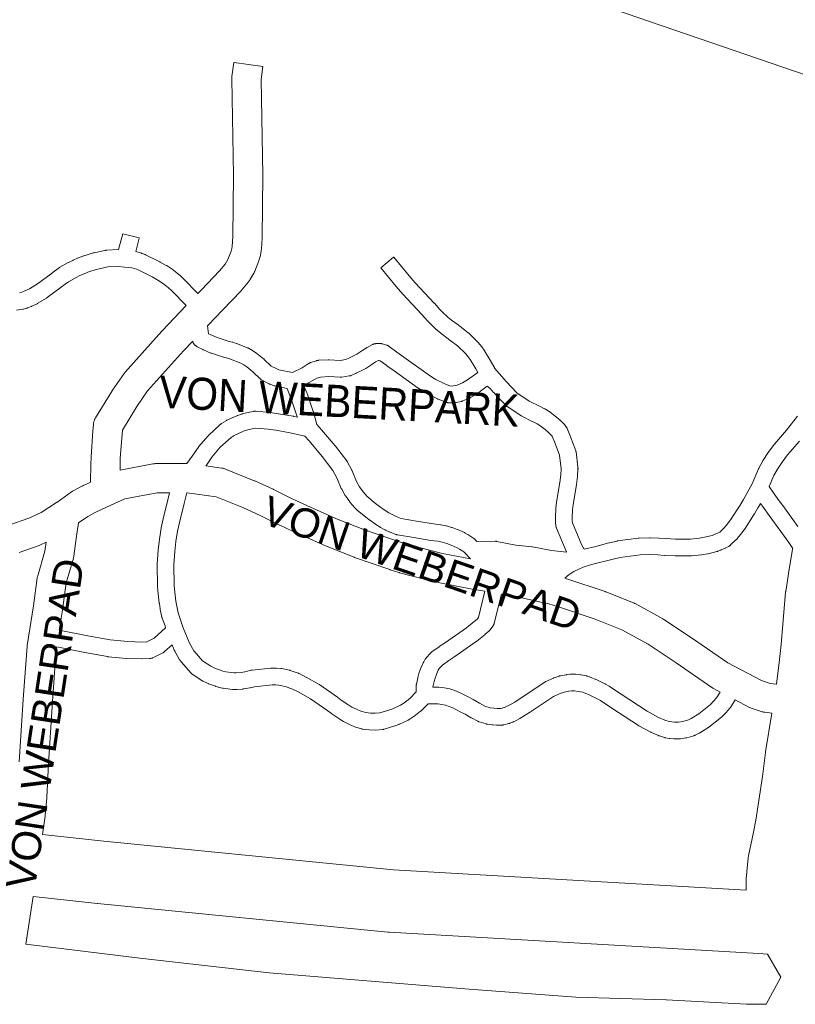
# Model space of a CAD drawing. Header units: metres. Extents: x 123819 to 142731, y 393440 to 405763.
# Tile 246 of 256: x 133960 to 134146, y 399183 to 399420. Entities that reach past the tile are written whole.
import ezdxf
from ezdxf.enums import TextEntityAlignment as Align

# ---------------------------------------------------------------- set-up
doc = ezdxf.new("R2010")
doc.units = ezdxf.units.M
doc.header["$MEASUREMENT"] = 0
for name, color, linetype, lineweight in [('gs-anno-wegen algemeen tekst', 7, 'Continuous', 0), ('gs-knt-aanvullende hoofdweg', 7, 'Continuous', 0), ('gs-knt-fietspaden', 7, 'Continuous', 0), ('gs-knt-paden', 7, 'Continuous', 0), ('gs-knt-wegen algemeen', 7, 'Continuous', 0), ('gs-vlk-plantopografie wegen algemeen', 7, 'Continuous', 0)]:
    doc.layers.add(name, color=color, linetype=linetype, lineweight=lineweight)
doc.styles.add('Style-Arial', font='arial.ttf')

msp = doc.modelspace()

# ---------------------------------------------------------------- linework, layer by layer
at = {"layer": 'gs-knt-aanvullende hoofdweg', "color": 7, "linetype": 'Continuous', "flags": 128}
for points in [[(133965.79, 399224.2), (133980.46, 399222.59), (134049.9, 399215.73), (134134.5, 399210.86)], [(133961.81, 399197.89), (133989.15, 399194.57), (134020.13, 399191.05), (134067, 399187.17), (134093.61, 399185.18), (134115.2, 399184.58), (134115.4, 399184.57), (134134.53, 399183.54), (134139.3, 399183.47), (134142.81, 399189.95), (134139.61, 399195.52), (134137.54, 399195.64), (134048.88, 399200.75), (134048.58, 399200.77), (133978.94, 399207.64), (133978.86, 399207.65), (133963.56, 399209.34)]]:
    msp.add_lwpolyline(points, dxfattribs=at)
at = {"layer": 'gs-knt-fietspaden', "color": 7, "linetype": 'Continuous', "flags": 128}
msp.add_lwpolyline([(134003.03, 399353.91), (134003.88, 399354.78), (134008.25, 399359.34), (134009.59, 399360.96), (134010.25, 399362.09), (134011.03, 399364.1), (134011.2, 399364.71), (134011.28, 399365.22), (134011.42, 399367.56), (134011.61, 399382.24), (134011.17, 399405.37), (134011.17, 399405.52), (134011.18, 399405.66), (134011.19, 399405.8), (134011.21, 399405.94), (134011.69, 399409.34, -0.369958), (134011.71, 399409.34), (134018.64, 399408.35, -0.369954), (134018.64, 399408.34), (134018.2, 399405.22), (134018.63, 399382.32), (134018.63, 399382.21), (134018.44, 399367.38), (134018.43, 399367.22), (134018.28, 399364.62), (134018.27, 399364.51), (134018.25, 399364.39), (134018.24, 399364.28), (134018.1, 399363.4), (134018.07, 399363.28), (134018.05, 399363.15), (134018.02, 399363.03), (134017.75, 399362.06), (134017.71, 399361.95), (134017.68, 399361.83), (134017.64, 399361.73), (134016.69, 399359.29), (134016.64, 399359.15), (134016.58, 399359.02), (134016.52, 399358.9), (134016.45, 399358.77), (134015.5, 399357.16), (134015.43, 399357.05), (134015.35, 399356.93), (134015.27, 399356.82), (134015.18, 399356.71), (134013.58, 399354.77), (134013.5, 399354.67), (134013.4, 399354.57), (134008.94, 399349.92), (134005.47, 399346.31), (134005.33, 399346.17)], format="xyb", dxfattribs=at)
for points in [[(133969.12, 399303.76), (133969.19, 399303.81), (133972.76, 399306.34), (133972.89, 399306.42), (133973.01, 399306.5), (133973.15, 399306.58), (133975.37, 399307.76), (133975.45, 399307.8), (133975.54, 399307.84), (133976.52, 399308.29), (133977.29, 399308.65), (133977.38, 399312.98), (133977.42, 399314.59), (133977.42, 399314.68), (133977.43, 399314.78), (133977.89, 399321.01), (133978.01, 399322.54), (133978.03, 399322.7), (133978.05, 399322.87), (133978.08, 399323.03), (133978.12, 399323.19), (133978.17, 399323.35), (133978.22, 399323.51), (133978.29, 399323.67), (133978.36, 399323.82), (133978.43, 399323.96), (133978.52, 399324.11), (133982.48, 399330.59), (133982.53, 399330.67), (133982.59, 399330.75), (133985.34, 399334.72), (133985.43, 399334.84), (133985.52, 399334.95), (133985.61, 399335.06), (133994.39, 399344.9), (133994.48, 399344.99), (134000.25, 399351.01)], [(134001.8, 399342.49), (133999.58, 399340.18), (133990.99, 399330.55), (133988.42, 399326.84), (133984.95, 399321.17), (133984.43, 399314.35), (133984.43, 399314.34), (133984.43, 399314.34)], [(133984.43, 399314.34), (133984.37, 399311.56), (133992.28, 399313.06), (133992.44, 399313.09), (133992.6, 399313.11), (133992.76, 399313.12), (133992.92, 399313.12), (134000.39, 399313.15)], [(134004.98, 399312.59), (134008.8, 399312.06), (134008.94, 399312.04), (134009.08, 399312.01), (134009.23, 399311.97), (134009.37, 399311.93), (134009.5, 399311.89), (134009.64, 399311.83), (134016.53, 399309.03), (134016.66, 399308.97), (134021.06, 399306.97), (134021.15, 399306.92), (134025.66, 399304.7), (134030.03, 399302.65), (134036.24, 399299.9), (134042.98, 399297.26), (134051.35, 399294.35), (134053.27, 399293.72), (134061.7, 399291.55), (134068.43, 399290.26)], [(133996.22, 399306.12), (133993.27, 399306.11), (133985.53, 399304.64), (133982.19, 399303.19), (133978.58, 399301.51), (133976.63, 399300.48), (133974.41, 399298.91)], [(134071.84, 399282.51), (134069.29, 399282.94), (134069.21, 399282.96), (134060.26, 399284.67), (134060.16, 399284.7), (134060.05, 399284.72), (134051.41, 399286.95), (134051.31, 399286.98), (134051.2, 399287.01), (134049.14, 399287.68), (134049.08, 399287.71), (134040.61, 399290.65), (134040.48, 399290.7), (134033.6, 399293.39), (134033.46, 399293.45), (134027.15, 399296.25), (134027.09, 399296.28), (134022.65, 399298.36), (134022.59, 399298.39), (134018.1, 399300.6), (134013.81, 399302.56), (134007.4, 399305.17), (134000.44, 399306.13), (134000.41, 399306.13)], [(133944.82, 399296.89), (133946.95, 399296.76), (133949.12, 399296.81), (133953.33, 399297.29), (133955.82, 399297.85), (133957.93, 399298.45), (133962.49, 399300.07), (133965.44, 399301.43), (133969.11, 399303.76)], [(133969.11, 399303.76), (133969.11, 399303.76), (133969.12, 399303.76)], [(133969.11, 399303.76), (133969.11, 399303.76), (133969.12, 399303.76)], [(133974.41, 399298.91), (133973.89, 399295.18), (133973.3, 399290.93), (133973.27, 399290.76), (133973.23, 399290.59), (133973.19, 399290.42), (133971.45, 399284.5), (133970.59, 399278.08), (133970.58, 399278), (133969.82, 399273.19)], [(133960.22, 399241.64), (133961.16, 399256.57), (133961.16, 399256.61), (133962.1, 399269.24), (133962.12, 399269.38), (133962.14, 399269.53), (133963.64, 399279.05), (133964.53, 399285.7), (133964.55, 399285.83), (133964.57, 399285.96), (133964.6, 399286.09), (133964.64, 399286.22), (133966.38, 399292.15), (133966.67, 399294.27), (133965.29, 399293.63), (133965.14, 399293.56), (133964.99, 399293.51), (133960.17, 399291.8)], [(134141.77, 399260.21), (134142.42, 399265.42), (134142.87, 399269.78), (134143.94, 399282.26), (134143.95, 399282.38), (134143.97, 399282.49), (134144.61, 399286.7), (134144.62, 399286.75), (134145.6, 399292.61), (134145.62, 399292.73), (134145.63, 399292.75)], [(134091.03, 399285.66), (134091.45, 399285.52), (134091.5, 399285.5), (134100.64, 399282.42), (134100.72, 399282.39), (134100.8, 399282.36), (134107.47, 399279.74), (134107.61, 399279.68), (134107.74, 399279.62), (134107.88, 399279.55), (134114.49, 399275.92), (134114.62, 399275.85), (134114.75, 399275.76), (134121.61, 399271.18), (134121.65, 399271.15), (134130.11, 399265.32), (134138.13, 399261.09), (134140.21, 399260.41), (134141.67, 399260.22), (134141.77, 399260.21)], [(134128.27, 399258.35), (134126.65, 399259.21), (134126.53, 399259.27), (134126.41, 399259.35), (134126.29, 399259.42), (134117.69, 399265.36), (134110.98, 399269.84), (134104.7, 399273.29), (134098.31, 399275.8), (134089.29, 399278.84), (134087.18, 399279.51), (134084.57, 399280.08), (134081.05, 399280.83), (134075.81, 399281.81)], [(133969.19, 399269.21), (133969.09, 399268.57), (133968.16, 399256.11), (133967.22, 399241.21), (133966.8, 399233.05), (133966.79, 399232.95), (133966.46, 399228.81), (133966.45, 399228.69), (133966.44, 399228.57), (133965.79, 399224.2)], [(134140.67, 399253.27), (134138.98, 399253.49), (134138.82, 399253.51), (134138.66, 399253.54), (134138.5, 399253.58), (134138.34, 399253.63), (134135.66, 399254.51), (134135.52, 399254.56), (134135.38, 399254.61), (134135.25, 399254.67), (134135.12, 399254.74), (134131.84, 399256.47)], [(134135.05, 399219.1), (134136.24, 399224.78), (134136.76, 399227.59), (134138.36, 399238.07), (134139.09, 399243.84), (134139.11, 399243.98), (134140.67, 399253.27)], [(134135.05, 399219.09), (134135.05, 399219.1)], [(133963.56, 399209.34), (133961.81, 399197.89)]]:
    msp.add_lwpolyline(points, dxfattribs=at)
at = {"layer": 'gs-knt-paden', "color": 7, "linetype": 'Continuous', "flags": 128}
for points in [[(133960.3, 399354.1), (133960.84, 399354.24), (133961.56, 399354.52), (133962.7, 399355.05), (133964.58, 399356.21), (133967.86, 399358.65), (133968.77, 399359.37), (133968.82, 399359.41), (133968.88, 399359.45), (133969.86, 399360.11), (133969.92, 399360.15), (133969.98, 399360.19), (133971.91, 399361.31), (133971.98, 399361.35), (133972.05, 399361.38), (133973.06, 399361.86), (133973.13, 399361.89), (133974.19, 399362.35), (133974.25, 399362.38), (133975.62, 399362.92), (133975.69, 399362.95), (133975.77, 399362.97), (133977.95, 399363.65), (133978.02, 399363.67), (133978.08, 399363.68), (133978.14, 399363.7), (133980.76, 399364.23), (133980.86, 399364.25), (133980.96, 399364.26), (133981.05, 399364.27), (133983.99, 399364.43), (133985.07, 399368.19, -0.362264), (133985.08, 399368.19), (133988.97, 399367.23, -0.367985), (133988.97, 399367.21), (133988.16, 399363.95), (133989.53, 399363.57), (133989.61, 399363.54), (133989.68, 399363.52), (133989.75, 399363.49), (133990.32, 399363.26), (133990.38, 399363.23), (133990.45, 399363.2), (133993.91, 399361.49), (133993.98, 399361.46), (133995.47, 399360.64), (133995.56, 399360.59), (133995.63, 399360.54), (133995.64, 399360.54), (133995.64, 399360.54)], [(134005.33, 399346.17), (134005.6, 399344.28), (134005.96, 399344.09), (134007.65, 399343.38), (134010.33, 399342.51), (134011.26, 399342.27), (134011.34, 399342.25), (134011.42, 399342.22), (134012.23, 399341.94), (134012.3, 399341.91), (134014.92, 399340.89), (134015.01, 399340.86), (134015.1, 399340.81), (134015.18, 399340.77), (134016.12, 399340.23), (134016.18, 399340.2), (134016.23, 399340.17), (134017.06, 399339.62), (134017.14, 399339.57), (134017.21, 399339.52), (134018.81, 399338.26), (134018.86, 399338.21), (134018.92, 399338.17), (134018.97, 399338.12), (134020.62, 399336.51), (134021.78, 399335.89), (134022.48, 399335.65), (134025.7, 399334.97), (134028.06, 399336.08), (134029.46, 399337.07), (134029.53, 399337.12), (134029.6, 399337.16), (134029.68, 399337.2), (134029.76, 399337.24), (134029.84, 399337.28), (134029.92, 399337.31), (134030.01, 399337.34), (134031.44, 399337.8), (134031.53, 399337.82), (134031.61, 399337.84), (134031.7, 399337.86), (134031.78, 399337.87), (134031.87, 399337.88), (134031.96, 399337.89), (134034.3, 399338), (134034.4, 399338), (134034.49, 399338), (134037.15, 399337.87), (134038.47, 399338.08), (134039.2, 399338.38), (134041.18, 399339.37), (134042.62, 399340.29), (134043.35, 399340.83), (134043.42, 399340.88), (134043.48, 399340.92), (134043.55, 399340.96), (134043.62, 399341), (134044.87, 399341.66), (134044.95, 399341.7), (134045.04, 399341.74), (134045.13, 399341.78), (134045.22, 399341.81), (134045.31, 399341.83), (134045.4, 399341.85), (134045.5, 399341.87), (134045.59, 399341.88), (134045.69, 399341.89), (134045.78, 399341.89), (134046.73, 399341.9), (134046.83, 399341.9), (134046.93, 399341.9), (134047.03, 399341.89), (134047.13, 399341.87), (134047.22, 399341.85), (134047.32, 399341.83), (134048.24, 399341.56), (134048.33, 399341.53), (134048.42, 399341.5), (134048.5, 399341.46), (134048.58, 399341.42), (134048.67, 399341.38), (134048.74, 399341.34), (134048.82, 399341.29), (134048.89, 399341.23), (134050.72, 399339.86), (134052.42, 399338.64), (134058.22, 399334.52), (134059.29, 399333.79), (134060.11, 399333.3), (134062.22, 399332.24), (134063.57, 399331.73), (134064.28, 399331.75), (134065.16, 399331.94), (134066.47, 399332.48), (134067.68, 399333.2), (134070.18, 399334.99), (134069.7, 399335.81), (134068.31, 399338.07), (134067.84, 399338.73), (134067.27, 399339.43), (134065.28, 399341.38), (134063.74, 399342.52), (134061.37, 399344.33), (134061.3, 399344.39), (134060.39, 399345.15), (134060.34, 399345.2), (134060.28, 399345.24), (134058.77, 399346.65), (134058.71, 399346.7), (134058.15, 399347.28), (134058.09, 399347.34), (134056.74, 399348.87), (134052.2, 399353.74), (134052.16, 399353.79), (134050.61, 399355.56), (134050.58, 399355.6), (134046.89, 399360.03, -0.343538), (134046.9, 399360.05), (134049.97, 399362.6, -0.34354), (134049.99, 399362.6), (134053.66, 399358.18), (134055.16, 399356.45), (134059.7, 399351.59), (134059.73, 399351.56), (134061.07, 399350.05), (134061.54, 399349.57), (134063.04, 399348.17), (134063.81, 399347.53), (134065.42, 399346.39), (134067.82, 399344.51), (134067.89, 399344.45), (134067.96, 399344.39), (134070.16, 399342.22), (134070.22, 399342.17), (134070.27, 399342.11), (134070.31, 399342.06), (134071, 399341.22), (134071.04, 399341.16), (134071.08, 399341.11), (134071.64, 399340.32), (134071.69, 399340.25), (134071.73, 399340.18), (134073.14, 399337.89), (134073.99, 399336.44), (134074.03, 399336.36), (134074.07, 399336.28), (134074.11, 399336.19), (134074.14, 399336.11), (134074.17, 399336.03), (134074.2, 399335.94), (134076.95, 399332.85), (134076.96, 399332.84), (134076.96, 399332.84)]]:
    msp.add_lwpolyline(points, format="xyb", dxfattribs=at)
for points in [[(134000.25, 399351.01), (133996.73, 399354.64), (133996.02, 399355.31), (133994.81, 399356.25), (133993.47, 399357.15), (133992.09, 399357.91), (133988.73, 399359.57), (133988.34, 399359.73), (133987.19, 399360.05), (133985.43, 399360.25), (133984.05, 399360.41), (133981.42, 399360.27), (133979.05, 399359.78), (133977.03, 399359.15), (133975.76, 399358.65), (133974.76, 399358.22), (133973.85, 399357.79), (133972.05, 399356.75), (133971.19, 399356.16), (133970.32, 399355.48), (133970.28, 399355.45), (133966.91, 399352.93), (133966.83, 399352.88), (133966.76, 399352.83), (133964.71, 399351.57), (133964.64, 399351.53), (133964.58, 399351.49), (133964.51, 399351.46), (133963.2, 399350.85), (133963.14, 399350.82), (133963.08, 399350.8), (133962.19, 399350.45), (133962.11, 399350.42), (133962.03, 399350.4), (133961.95, 399350.37), (133961.22, 399350.19), (133961.15, 399350.17), (133961.07, 399350.16), (133959.56, 399349.89)], [(133995.64, 399360.54), (133997.11, 399359.55), (133997.17, 399359.51), (133997.22, 399359.47), (133998.56, 399358.42), (133998.64, 399358.36), (133998.71, 399358.3), (133999.52, 399357.54), (133999.59, 399357.47), (134003.03, 399353.91)], [(134000.39, 399313.15), (134001.67, 399314.93), (134003.17, 399317.09), (134003.21, 399317.14), (134003.21, 399317.14), (134003.22, 399317.14), (134003.26, 399317.19), (134003.3, 399317.25), (134005.44, 399319.74), (134005.49, 399319.79), (134005.55, 399319.85), (134005.6, 399319.9), (134008.42, 399322.51), (134008.48, 399322.56), (134008.55, 399322.62), (134008.61, 399322.66), (134008.68, 399322.71), (134008.74, 399322.75), (134009.79, 399323.39), (134009.86, 399323.43), (134009.94, 399323.47), (134010.02, 399323.51), (134012.41, 399324.61), (134012.5, 399324.65), (134012.6, 399324.68), (134013.49, 399324.97), (134013.57, 399325), (134013.65, 399325.02), (134015.45, 399325.45), (134015.52, 399325.46), (134016.42, 399325.64), (134016.51, 399325.66), (134016.61, 399325.67), (134016.7, 399325.67), (134016.8, 399325.68), (134016.9, 399325.67), (134016.99, 399325.67), (134020.31, 399325.36), (134020.4, 399325.35), (134022.28, 399325.09), (134022.33, 399325.08), (134025.9, 399324.49), (134025.98, 399324.48), (134026.05, 399324.46), (134026.92, 399324.25), (134026.88, 399324.38), (134025.6, 399328.14), (134024.46, 399331.12), (134021.53, 399331.74), (134021.45, 399331.76), (134021.37, 399331.78), (134021.29, 399331.81), (134020.33, 399332.14), (134020.25, 399332.17), (134020.18, 399332.2), (134020.11, 399332.23), (134020.04, 399332.27), (134018.48, 399333.1), (134018.39, 399333.14), (134018.31, 399333.19), (134018.23, 399333.25), (134018.16, 399333.31), (134018.08, 399333.37), (134018.01, 399333.43), (134016.24, 399335.17), (134014.79, 399336.3), (134014.08, 399336.77), (134013.32, 399337.2), (134010.88, 399338.16), (134010.18, 399338.4), (134009.27, 399338.63), (134009.21, 399338.65), (134009.15, 399338.67), (134006.31, 399339.59), (134006.23, 399339.61), (134006.16, 399339.64), (134004.39, 399340.39), (134004.33, 399340.42), (134004.26, 399340.45), (134002.86, 399341.15), (134002.77, 399341.2), (134002.69, 399341.25), (134002.61, 399341.3), (134002.53, 399341.36), (134002.45, 399341.42), (134002.38, 399341.49), (134002.31, 399341.55), (134002.24, 399341.63), (134002.18, 399341.7), (134002.12, 399341.78), (134002.07, 399341.86), (134002.02, 399341.94), (134001.97, 399342.03), (134001.93, 399342.11), (134001.89, 399342.2), (134001.86, 399342.29), (134001.83, 399342.39), (134001.8, 399342.48), (134001.8, 399342.49)], [(134046.77, 399337.8), (134046.48, 399337.88), (134046.31, 399337.88), (134045.64, 399337.52), (134044.78, 399336.89), (134043.32, 399335.96), (134042.95, 399335.75), (134041.01, 399334.78), (134040.93, 399334.75), (134040.86, 399334.71), (134039.77, 399334.27), (134039.68, 399334.24), (134039.59, 399334.21), (134039.51, 399334.19), (134039.42, 399334.17), (134039.33, 399334.15), (134037.57, 399333.87), (134037.49, 399333.86), (134037.41, 399333.85), (134037.33, 399333.85), (134037.25, 399333.85), (134037.17, 399333.85), (134034.4, 399333.98), (134032.41, 399333.88), (134031.52, 399333.6), (134028.47, 399331.85), (134028.61, 399331.48), (134029.36, 399329.57), (134029.39, 399329.48), (134030.71, 399325.62), (134030.73, 399325.56), (134030.74, 399325.5), (134031.57, 399322.48), (134032.67, 399321.26), (134032.71, 399321.22), (134035.96, 399317.42), (134036.01, 399317.37), (134036.05, 399317.31), (134038.73, 399313.76), (134038.78, 399313.69), (134038.83, 399313.62), (134038.87, 399313.55), (134038.92, 399313.48), (134039.94, 399311.55), (134039.98, 399311.47), (134040.01, 399311.39), (134041.08, 399308.83), (134041.81, 399307.53), (134042.65, 399306.35), (134043.6, 399305.26), (134043.91, 399304.98), (134045.33, 399303.81), (134046.54, 399302.87), (134047.94, 399301.88), (134048.85, 399301.3), (134049.74, 399300.81), (134050.54, 399300.46), (134051.77, 399299.96), (134055.43, 399299.33), (134059.55, 399298.67), (134061.17, 399298.47), (134061.24, 399298.46), (134061.32, 399298.45), (134062.46, 399298.22), (134062.53, 399298.2), (134062.61, 399298.18), (134063.88, 399297.82), (134063.95, 399297.8), (134064.03, 399297.78), (134065.17, 399297.35), (134065.22, 399297.33), (134065.27, 399297.31), (134066.94, 399296.59), (134067.01, 399296.56), (134067.08, 399296.52), (134067.15, 399296.48), (134067.86, 399296.07), (134067.92, 399296.04), (134067.98, 399295.99), (134069.22, 399295.15), (134069.29, 399295.1), (134069.36, 399295.05), (134069.42, 399294.99), (134069.48, 399294.94), (134069.54, 399294.88), (134069.95, 399294.45), (134074.29, 399294.5), (134074.37, 399294.5), (134074.45, 399294.5), (134074.53, 399294.49), (134074.61, 399294.48), (134074.69, 399294.47), (134079.26, 399293.59), (134083.1, 399293.17), (134083.18, 399293.16), (134083.26, 399293.14), (134087.82, 399292.27), (134091.44, 399291.87), (134091.41, 399291.92), (134091.38, 399291.98), (134091.35, 399292.04), (134091.32, 399292.11), (134089.01, 399297.64), (134088.98, 399297.73), (134088.95, 399297.82), (134088.92, 399297.91), (134088.9, 399298), (134088.88, 399298.1), (134088.87, 399298.19), (134088.77, 399299.08), (134088.76, 399299.15), (134088.76, 399299.23), (134088.76, 399299.31), (134088.76, 399300.29), (134088.76, 399300.37), (134088.84, 399302.24), (134088.84, 399302.33), (134088.85, 399302.42), (134089.04, 399303.86), (134089.05, 399303.91), (134089.81, 399308.61), (134090.04, 399310.46), (134090.14, 399311.89), (134089.73, 399315.18), (134088.69, 399317.93), (134087.96, 399319.73), (134087.84, 399319.89), (134087.11, 399320.6), (134086.28, 399321.3), (134085, 399322.29), (134084.35, 399322.7), (134083.41, 399323.14), (134083.36, 399323.17), (134080.52, 399324.58), (134080.44, 399324.63), (134080.36, 399324.67), (134080.28, 399324.72), (134077.07, 399326.93), (134077, 399326.97), (134076.93, 399327.03), (134076.87, 399327.08), (134076.81, 399327.13), (134076.75, 399327.19), (134075.32, 399328.68), (134075.29, 399328.72), (134073.97, 399330.15), (134073.92, 399330.21), (134073.1, 399331.17), (134072.43, 399331.66), (134071.09, 399330.77), (134070.06, 399329.96), (134069.99, 399329.9), (134069.92, 399329.85), (134069.85, 399329.81), (134068.4, 399328.95), (134068.31, 399328.9), (134068.22, 399328.85), (134068.13, 399328.81), (134066.53, 399328.16), (134066.45, 399328.13), (134066.37, 399328.1), (134066.29, 399328.07), (134066.2, 399328.05), (134064.95, 399327.78), (134064.88, 399327.76), (134064.8, 399327.75), (134064.72, 399327.74), (134064.64, 399327.73), (134064.55, 399327.73), (134063.26, 399327.71), (134063.16, 399327.71), (134063.07, 399327.71), (134062.97, 399327.72), (134062.88, 399327.74), (134062.79, 399327.75), (134062.69, 399327.78), (134062.6, 399327.8), (134062.51, 399327.84), (134060.62, 399328.55), (134060.53, 399328.58), (134060.45, 399328.62), (134058.29, 399329.71), (134058.22, 399329.74), (134058.16, 399329.78), (134057.17, 399330.38), (134057.12, 399330.41), (134057.08, 399330.44), (134055.93, 399331.22), (134055.88, 399331.25), (134050.08, 399335.37), (134048.36, 399336.6), (134048.32, 399336.63), (134046.77, 399337.8), (134046.77, 399337.8)], [(134076.96, 399332.84), (134078.23, 399331.45), (134079.51, 399330.13), (134082.44, 399328.12), (134085.13, 399326.78), (134086.17, 399326.29), (134086.25, 399326.25), (134086.33, 399326.21), (134086.41, 399326.16), (134087.24, 399325.63), (134087.31, 399325.58), (134087.38, 399325.53), (134088.77, 399324.46), (134088.84, 399324.4), (134089.76, 399323.62), (134089.81, 399323.57), (134089.86, 399323.53), (134090.74, 399322.67), (134090.8, 399322.61), (134090.86, 399322.55), (134090.91, 399322.48), (134091.29, 399321.99), (134091.35, 399321.92), (134091.4, 399321.84), (134091.45, 399321.76), (134091.5, 399321.68), (134091.54, 399321.59), (134091.58, 399321.51), (134092.44, 399319.39), (134092.46, 399319.33), (134093.58, 399316.4), (134093.61, 399316.3), (134093.64, 399316.21), (134093.66, 399316.11), (134093.68, 399316.02), (134093.7, 399315.92), (134094.15, 399312.24), (134094.16, 399312.16), (134094.16, 399312.07), (134094.17, 399311.99), (134094.17, 399311.91), (134094.16, 399311.83), (134094.05, 399310.14), (134094.04, 399310.08), (134094.04, 399310.03), (134093.8, 399308.08), (134093.79, 399308.01), (134093.03, 399303.3), (134092.85, 399302.02), (134092.78, 399300.2), (134092.78, 399299.42), (134092.83, 399298.93), (134094.99, 399293.75), (134095.61, 399292.61), (134098.48, 399293.24), (134101.54, 399294.12), (134101.61, 399294.14), (134101.68, 399294.16), (134103.52, 399294.55), (134103.59, 399294.56), (134103.66, 399294.57), (134108.61, 399295.25), (134108.68, 399295.26), (134108.74, 399295.27), (134108.81, 399295.27), (134111.29, 399295.35), (134111.37, 399295.35), (134111.46, 399295.35), (134113.55, 399295.25), (134113.61, 399295.25), (134115.15, 399295.13), (134117.56, 399295.02), (134121.11, 399295.03), (134123.28, 399295.24), (134124.46, 399295.45), (134126.35, 399295.9), (134126.89, 399296.11), (134127.76, 399296.5), (134128.19, 399296.72), (134129.16, 399297.65), (134129.67, 399298.25), (134130.74, 399299.62), (134133.02, 399303.17), (134133.83, 399304.55), (134135.95, 399308.29), (134137.47, 399311.89), (134137.5, 399311.96), (134137.54, 399312.02), (134138.44, 399313.78), (134138.48, 399313.84), (134138.52, 399313.91), (134138.56, 399313.98), (134139.78, 399315.79), (134139.81, 399315.84), (134139.84, 399315.88), (134141.22, 399317.7), (134141.26, 399317.76), (134141.31, 399317.81), (134144.19, 399321.13), (134146.81, 399324.49)], [(134068.43, 399290.26), (134066.79, 399291.94), (134065.78, 399292.63), (134065.23, 399292.95), (134063.73, 399293.6), (134062.71, 399293.98), (134061.59, 399294.29), (134060.6, 399294.49), (134058.91, 399294.7), (134054.78, 399295.37), (134050.88, 399296.04), (134050.8, 399296.05), (134050.72, 399296.07), (134050.64, 399296.1), (134050.56, 399296.12), (134050.48, 399296.15), (134049.01, 399296.74), (134048.93, 399296.77), (134048.02, 399297.18), (134047.94, 399297.21), (134047.87, 399297.25), (134046.85, 399297.81), (134046.8, 399297.84), (134046.75, 399297.88), (134045.74, 399298.51), (134045.7, 399298.54), (134045.66, 399298.57), (134044.18, 399299.62), (134044.12, 399299.67), (134042.85, 399300.65), (134042.8, 399300.68), (134041.32, 399301.91), (134041.28, 399301.94), (134041.24, 399301.98), (134040.81, 399302.37), (134040.75, 399302.42), (134040.7, 399302.47), (134040.65, 399302.53), (134039.56, 399303.78), (134039.52, 399303.83), (134039.47, 399303.88), (134039.44, 399303.93), (134038.47, 399305.28), (134038.43, 399305.34), (134038.39, 399305.41), (134038.35, 399305.47), (134037.52, 399306.97), (134037.48, 399307.04), (134037.45, 399307.11), (134037.42, 399307.18), (134036.35, 399309.72), (134035.43, 399311.46), (134032.86, 399314.86), (134029.68, 399318.58), (134028.68, 399319.68), (134025.17, 399320.54), (134021.7, 399321.11), (134019.89, 399321.36), (134016.91, 399321.64), (134016.34, 399321.53), (134014.66, 399321.12), (134013.98, 399320.9), (134011.76, 399319.88), (134011, 399319.42), (134008.41, 399317.03), (134006.41, 399314.7), (134005.07, 399312.77), (134004.98, 399312.59)], [(134147.26, 399318.54), (134144.39, 399315.23), (134143.09, 399313.5), (134141.96, 399311.83), (134141.14, 399310.25), (134140.03, 399307.62), (134141.2, 399305.86), (134142.36, 399304.22), (134143.2, 399303.15), (134143.24, 399303.09), (134146.9, 399298.06)], [(133969.82, 399273.19), (133976.69, 399271.79), (133981.99, 399270.83), (133986.25, 399270.44), (133989.62, 399270.33), (133990.84, 399270.38), (133992.57, 399271.23), (133995.31, 399273.72), (133995.17, 399274.19), (133994.49, 399276.08), (133994.46, 399276.17), (133994.43, 399276.25), (133994.41, 399276.34), (133994.02, 399278.13), (133994.01, 399278.2), (133994, 399278.27), (133993.8, 399279.61), (133993.79, 399279.7), (133993.44, 399282.64), (133993.43, 399282.72), (133993.37, 399283.67), (133993.37, 399283.76), (133993.29, 399288.92), (133993.29, 399289), (133993.29, 399289.09), (133993.52, 399292.34), (133993.52, 399292.43), (133993.8, 399294.9), (133993.81, 399294.99), (133994.23, 399297.63), (133994.24, 399297.69), (133994.25, 399297.74), (133994.7, 399299.86), (133994.71, 399299.92), (133995.84, 399304.46), (133996.22, 399306.12)], [(134000.41, 399306.13), (133999.74, 399303.52), (133998.62, 399298.99), (133998.19, 399296.96), (133997.79, 399294.41), (133997.52, 399292.02), (133997.31, 399288.9), (133997.39, 399283.87), (133997.44, 399283.05), (133997.79, 399280.14), (133997.97, 399278.91), (133998.31, 399277.33), (133999.5, 399273.75), (133999.5, 399273.75)], [(134145.63, 399292.75), (134144.74, 399294.19), (134140.01, 399300.7), (134138.61, 399302.62), (134137.9, 399303.57), (134137.32, 399302.56), (134137.3, 399302.53), (134136.45, 399301.08), (134136.42, 399301.03), (134134.07, 399297.36), (134134.03, 399297.29), (134133.98, 399297.23), (134132.81, 399295.73), (134132.75, 399295.66), (134132.14, 399294.95), (134132.07, 399294.88), (134132.01, 399294.81), (134130.76, 399293.62), (134130.69, 399293.55), (134130.61, 399293.49), (134130.54, 399293.43), (134130.46, 399293.38), (134130.38, 399293.33), (134130.29, 399293.28), (134129.55, 399292.9), (134129.5, 399292.88), (134129.45, 399292.85), (134128.48, 399292.42), (134128.4, 399292.39), (134127.68, 399292.11), (134127.6, 399292.08), (134127.51, 399292.05), (134127.43, 399292.03), (134125.34, 399291.52), (134125.28, 399291.51), (134125.21, 399291.49), (134123.89, 399291.27), (134123.81, 399291.26), (134123.74, 399291.25), (134121.4, 399291.02), (134121.31, 399291.02), (134121.22, 399291.01), (134117.53, 399291), (134117.48, 399291), (134117.43, 399291), (134114.93, 399291.11), (134114.86, 399291.12), (134113.32, 399291.24), (134111.35, 399291.33), (134109.05, 399291.25), (134104.28, 399290.6), (134102.58, 399290.24), (134097.41, 399288.95), (134095.38, 399288.33), (134094.36, 399287.83), (134093.18, 399287.22), (134092.54, 399286.84), (134092.06, 399286.51), (134091.03, 399285.66)], [(133999.5, 399273.75), (134001.04, 399270.03), (134002.06, 399268.27), (134002.69, 399267.5), (134004.14, 399265.86), (134006.12, 399264.53), (134007.13, 399264.08), (134008.62, 399263.5), (134009, 399263.39), (134009.71, 399263.22), (134011.73, 399262.99), (134012.18, 399262.98), (134013.38, 399263.07), (134014.72, 399263.3), (134015.76, 399263.56), (134015.86, 399263.58), (134015.95, 399263.6), (134016.05, 399263.61), (134020.48, 399264.09), (134020.58, 399264.1), (134020.67, 399264.1), (134020.77, 399264.1), (134021.84, 399264.08), (134021.92, 399264.07), (134022.89, 399264.01), (134022.98, 399264), (134023.07, 399263.99), (134023.16, 399263.97), (134024.91, 399263.61), (134025, 399263.59), (134025.09, 399263.57), (134025.17, 399263.54), (134027.05, 399262.88), (134027.14, 399262.84), (134027.22, 399262.81), (134027.3, 399262.77), (134028.92, 399261.94), (134028.98, 399261.91), (134032.08, 399260.19), (134032.14, 399260.15), (134032.2, 399260.12), (134032.26, 399260.08), (134036.52, 399257.1), (134036.57, 399257.06), (134037.42, 399256.43), (134039.25, 399255.2), (134039.98, 399254.75), (134041.04, 399254.21), (134042.14, 399253.77), (134043.28, 399253.42), (134044.4, 399253.29), (134045.53, 399253.26), (134046.66, 399253.34), (134049.04, 399254.08), (134049.78, 399254.34), (134051.61, 399255.19), (134052.42, 399255.72), (134053.84, 399256.82), (134055.39, 399258.39), (134055.38, 399259.75), (134055.38, 399259.83), (134055.38, 399259.92), (134055.39, 399260), (134055.4, 399260.08), (134055.42, 399260.17), (134055.74, 399261.72), (134055.75, 399261.78), (134055.77, 399261.84), (134056.04, 399262.83), (134056.06, 399262.92), (134056.09, 399263), (134056.58, 399264.3), (134056.6, 399264.36), (134056.63, 399264.42), (134057.06, 399265.39), (134057.1, 399265.46), (134057.13, 399265.53), (134057.17, 399265.6), (134057.56, 399266.23), (134057.6, 399266.3), (134057.64, 399266.37), (134057.69, 399266.43), (134057.74, 399266.49), (134057.79, 399266.55), (134058.84, 399267.69), (134058.89, 399267.75), (134058.96, 399267.81), (134059.02, 399267.87), (134059.08, 399267.92), (134059.15, 399267.97), (134060.85, 399269.19), (134060.91, 399269.23), (134062.39, 399270.21), (134067.4, 399273.71), (134069.31, 399275.27), (134070, 399275.86), (134070.28, 399276.24), (134071.84, 399282.51)], [(134075.81, 399281.81), (134074.08, 399274.87), (134074.06, 399274.79), (134074.03, 399274.7), (134074, 399274.62), (134073.97, 399274.53), (134073.93, 399274.45), (134073.89, 399274.37), (134073.84, 399274.3), (134073.79, 399274.22), (134073.74, 399274.15), (134073.08, 399273.27), (134073.03, 399273.21), (134072.97, 399273.14), (134072.91, 399273.08), (134072.85, 399273.02), (134072.79, 399272.96), (134071.92, 399272.21), (134071.88, 399272.17), (134069.89, 399270.55), (134069.83, 399270.5), (134069.76, 399270.46), (134064.67, 399266.9), (134064.63, 399266.88), (134063.17, 399265.9), (134061.66, 399264.83), (134060.9, 399263.99), (134060.68, 399263.63), (134060.32, 399262.83), (134059.89, 399261.68), (134059.66, 399260.84), (134059.4, 399259.56), (134059.4, 399259.54), (134060.72, 399259.51), (134060.81, 399259.51), (134062.12, 399259.36), (134063.41, 399259.09), (134064.67, 399258.69), (134065.89, 399258.18), (134065.94, 399258.16), (134067.8, 399257.21), (134067.83, 399257.2), (134069.02, 399256.56), (134069.07, 399256.53), (134070.54, 399255.69), (134071.87, 399254.99), (134073.15, 399254.59), (134074.05, 399254.48), (134074.77, 399254.44), (134075.64, 399254.44), (134076.51, 399254.66), (134077.03, 399254.85), (134078.3, 399255.53), (134079, 399255.93), (134080.3, 399256.77), (134086.18, 399260.72), (134086.25, 399260.77), (134086.33, 399260.81), (134086.4, 399260.85), (134086.48, 399260.89), (134088.3, 399261.7), (134088.37, 399261.73), (134088.44, 399261.75), (134089.65, 399262.18), (134089.73, 399262.21), (134089.82, 399262.24), (134089.91, 399262.26), (134089.99, 399262.27), (134091.36, 399262.5), (134091.41, 399262.51), (134091.47, 399262.52), (134092.22, 399262.6), (134092.29, 399262.61), (134092.36, 399262.61), (134092.43, 399262.61), (134093.39, 399262.63), (134093.47, 399262.63), (134093.56, 399262.62), (134093.64, 399262.61), (134094.77, 399262.48), (134094.86, 399262.47), (134094.94, 399262.46), (134096.21, 399262.2), (134096.29, 399262.18), (134096.38, 399262.16), (134096.46, 399262.14), (134096.84, 399262.01), (134096.89, 399261.99), (134096.94, 399261.97), (134098.41, 399261.38), (134098.48, 399261.36), (134098.54, 399261.33), (134100.6, 399260.33), (134100.67, 399260.3), (134100.74, 399260.26), (134101.61, 399259.75), (134101.67, 399259.72), (134101.73, 399259.68), (134104.49, 399257.82), (134110.76, 399253.75), (134113.48, 399252.27), (134114.97, 399251.62), (134115.99, 399251.3), (134116.64, 399251.18), (134117.29, 399251.13), (134118.29, 399251.12), (134119.29, 399251.28), (134120.63, 399251.68), (134121.31, 399252.01), (134123.13, 399253.14), (134125.94, 399255.37), (134126.69, 399256.15), (134127.38, 399256.93), (134128.27, 399258.35)], [(134131.84, 399256.47), (134130.69, 399254.65), (134130.65, 399254.58), (134130.6, 399254.52), (134130.55, 399254.46), (134130.5, 399254.4), (134129.68, 399253.47), (134129.63, 399253.4), (134128.74, 399252.48), (134128.67, 399252.41), (134128.6, 399252.35), (134128.53, 399252.29), (134125.57, 399249.94), (134125.51, 399249.9), (134125.45, 399249.85), (134125.39, 399249.81), (134125.33, 399249.77), (134123.36, 399248.55), (134123.29, 399248.5), (134123.21, 399248.46), (134122.25, 399247.99), (134122.17, 399247.95), (134122.09, 399247.92), (134122.01, 399247.89), (134121.93, 399247.87), (134120.29, 399247.39), (134120.21, 399247.36), (134120.12, 399247.34), (134120.04, 399247.33), (134118.75, 399247.13), (134118.67, 399247.12), (134118.6, 399247.11), (134118.52, 399247.11), (134118.44, 399247.1), (134117.21, 399247.11), (134117.13, 399247.11), (134117.05, 399247.11), (134116.22, 399247.18), (134116.14, 399247.18), (134116.07, 399247.19), (134115.99, 399247.21), (134115.13, 399247.37), (134115.06, 399247.39), (134114.99, 399247.41), (134114.92, 399247.43), (134113.67, 399247.81), (134113.6, 399247.83), (134113.52, 399247.86), (134113.45, 399247.89), (134111.78, 399248.63), (134111.71, 399248.66), (134111.63, 399248.7), (134108.77, 399250.26), (134108.7, 399250.3), (134108.64, 399250.34), (134102.29, 399254.45), (134102.26, 399254.47), (134099.53, 399256.31), (134098.78, 399256.74), (134096.86, 399257.68), (134095.5, 399258.22), (134095.3, 399258.29), (134094.23, 399258.5), (134093.31, 399258.6), (134092.57, 399258.6), (134091.97, 399258.53), (134090.83, 399258.34), (134089.86, 399257.99), (134088.28, 399257.28), (134082.53, 399253.43), (134082.5, 399253.41), (134081.14, 399252.53), (134081.09, 399252.49), (134081.04, 399252.46), (134080.26, 399252.02), (134080.22, 399252), (134078.81, 399251.24), (134078.73, 399251.2), (134078.64, 399251.17), (134078.56, 399251.13), (134077.81, 399250.85), (134077.74, 399250.83), (134077.67, 399250.81), (134077.6, 399250.79), (134076.39, 399250.49), (134076.3, 399250.47), (134076.2, 399250.45), (134076.11, 399250.44), (134076.02, 399250.43), (134075.92, 399250.43), (134074.74, 399250.42), (134074.67, 399250.42), (134074.6, 399250.42), (134073.75, 399250.47), (134073.68, 399250.48), (134073.62, 399250.48), (134072.48, 399250.62), (134072.39, 399250.64), (134072.3, 399250.65), (134072.21, 399250.68), (134072.12, 399250.7), (134070.5, 399251.21), (134070.41, 399251.24), (134070.33, 399251.27), (134070.24, 399251.31), (134070.16, 399251.35), (134068.64, 399252.15), (134068.58, 399252.19), (134067.11, 399253.03), (134065.95, 399253.64), (134064.14, 399254.56), (134063.29, 399254.92), (134062.41, 399255.19), (134061.5, 399255.39), (134060.58, 399255.5), (134058.23, 399255.55), (134056.62, 399253.91), (134056.55, 399253.84), (134056.48, 399253.78), (134056.41, 399253.73), (134054.82, 399252.5), (134054.76, 399252.45), (134054.69, 399252.41), (134053.69, 399251.75), (134053.61, 399251.69), (134053.52, 399251.65), (134053.43, 399251.6), (134051.38, 399250.65), (134051.3, 399250.62), (134051.21, 399250.58), (134050.34, 399250.28), (134050.27, 399250.26), (134047.68, 399249.45), (134047.6, 399249.42), (134047.51, 399249.4), (134047.43, 399249.38), (134047.34, 399249.37), (134045.73, 399249.24), (134044.12, 399249.28), (134042.52, 399249.47), (134042.44, 399249.48), (134042.36, 399249.5), (134040.85, 399249.96), (134039.38, 399250.55), (134037.98, 399251.27), (134037.92, 399251.3), (134037.12, 399251.79), (134037.04, 399251.84), (134035.13, 399253.12), (134035.06, 399253.18), (134034.19, 399253.82), (134030.04, 399256.72), (134027.06, 399258.38), (134025.59, 399259.13), (134023.97, 399259.7), (134022.48, 399260.01), (134021.69, 399260.06), (134020.81, 399260.08), (134016.59, 399259.62), (134015.61, 399259.38), (134015.54, 399259.36), (134015.46, 399259.35), (134013.96, 399259.1), (134013.87, 399259.08), (134013.79, 399259.07), (134012.4, 399258.96), (134012.34, 399258.96), (134012.27, 399258.96), (134012.2, 399258.96), (134011.55, 399258.97), (134011.46, 399258.97), (134011.37, 399258.98), (134009.13, 399259.24), (134009.05, 399259.25), (134008.97, 399259.26), (134008.89, 399259.28), (134008.01, 399259.49), (134007.93, 399259.51), (134007.42, 399259.66), (134007.34, 399259.69), (134007.25, 399259.72), (134005.62, 399260.35), (134005.57, 399260.37), (134005.52, 399260.39), (134004.31, 399260.94), (134004.23, 399260.98), (134004.16, 399261.02), (134004.16, 399261.02), (134004.16, 399261.02), (134004.09, 399261.06), (134004.02, 399261.1), (134001.69, 399262.67), (134001.62, 399262.72), (134001.55, 399262.77), (134001.49, 399262.83), (134001.42, 399262.88), (134001.36, 399262.94), (134001.3, 399263.01), (133999.66, 399264.86), (133999.61, 399264.92), (133998.85, 399265.84), (133998.8, 399265.91), (133998.75, 399265.97), (133998.71, 399266.04), (133998.67, 399266.11), (133997.5, 399268.13), (133997.46, 399268.2), (133997.42, 399268.28), (133997.38, 399268.36), (133996.84, 399269.67), (133995.06, 399268.06), (133994.99, 399268), (133994.92, 399267.94), (133994.84, 399267.88), (133994.76, 399267.83), (133994.68, 399267.79), (133994.6, 399267.74), (133992.24, 399266.58), (133992.15, 399266.54), (133992.06, 399266.51), (133991.98, 399266.48), (133991.89, 399266.45), (133991.8, 399266.43), (133991.71, 399266.41), (133991.61, 399266.39), (133991.52, 399266.38), (133991.43, 399266.38), (133989.71, 399266.31), (133989.64, 399266.31), (133989.57, 399266.31), (133986.04, 399266.42), (133985.94, 399266.43), (133981.52, 399266.83), (133981.45, 399266.84), (133981.38, 399266.86), (133975.95, 399267.84), (133975.91, 399267.85), (133969.19, 399269.21)]]:
    msp.add_lwpolyline(points, dxfattribs=at)
at = {"layer": 'gs-knt-wegen algemeen', "color": 7, "linetype": 'Continuous', "flags": 128}
msp.add_lwpolyline([(134183.64, 399394.39), (133961.29, 399470.58)], dxfattribs=at)
at = {"layer": 'gs-vlk-plantopografie wegen algemeen', "color": 7, "linetype": 'Continuous', "flags": 128}
for points in [[(134134.5, 399210.86), (134134.51, 399213.26), (134134.51, 399213.41), (134134.52, 399213.56), (134134.97, 399218.59), (134134.99, 399218.76), (134135.02, 399218.93), (134135.05, 399219.09)], [(134135.05, 399219.09), (134135.05, 399219.1)]]:
    msp.add_lwpolyline(points, dxfattribs=at)

# ---------------------------------------------------------------- texts
at = {"layer": 'gs-anno-wegen algemeen tekst', "color": 7, "style": 'Style-Arial', "width": 0.909091}
msp.add_text('VON WEBERPARK', height=7.7, rotation=356.9446, dxfattribs=at).set_placement((134036.91, 399328.11), align=Align.MIDDLE_CENTER)
at = {"layer": 'gs-anno-wegen algemeen tekst', "color": 7, "style": 'Style-Arial'}
for rotation, p in [(340.9065, (134056.73, 399289.19)), (81.4407, (133966.39, 399250.76))]:
    msp.add_text('VON WEBERPAD', height=7, rotation=rotation, dxfattribs=at).set_placement(p, align=Align.MIDDLE_CENTER)

doc.saveas('drawing.dxf')
